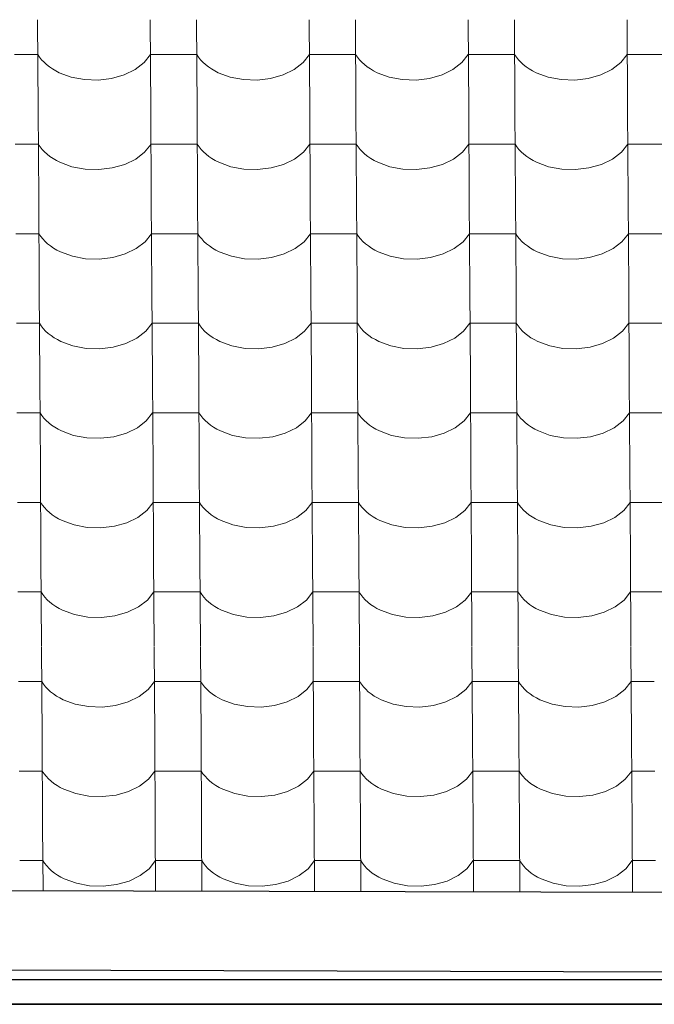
# Model space of a CAD drawing. Header units: millimetres. Extents: x -29001 to 109416, y -1251 to 13451.
# Tile 100 of 163: x -9407 to -8748, y 6987 to 8009. Entities that reach past the tile are written whole.
import ezdxf

# ---------------------------------------------------------------- set-up
doc = ezdxf.new("R2010")
doc.units = ezdxf.units.MM
doc.header["$MEASUREMENT"] = 0
for name, color, linetype in [('POHLED JIŽNÍ_1_Konstrukce - nosné', 7, 'Continuous'), ('POHLED JIŽNÍ_1_Nové_Konstrukce - krov', 7, 'Continuous'), ('POHLED JIŽNÍ_1_Nové_Konstrukce - střechy a skořepiny', 7, 'Continuous'), ('POHLED JIŽNÍ_1_Nové_Konstrukce - římsy', 7, 'Continuous'), ('POHLED JIŽNÍ_1_Nové_Výplně - Povrchové', 7, 'Continuous')]:
    doc.layers.add(name, color=color, linetype=linetype)

# ---------------------------------------------------------------- blocks, each defined once
blk = doc.blocks.new('*X1', base_point=(-31394.7, -25864.9))
at = {"layer": 'POHLED JIŽNÍ_1_Nové_Výplně - Povrchové', "color": 21, "linetype": 'Continuous', "lineweight": 20, "true_color": 0xffaaaa}
for p, q in [((-9388.4, 8009), (-9387.8, 7916.3)), ((-9271.4, 8009), (-9270.8, 7916.3)), ((-9223.4, 8009), (-9222.8, 7916.3)), ((-9106.4, 8009), (-9105.8, 7916.3)), ((-9058.4, 8009), (-9057.8, 7916.3)), ((-8941.4, 8009), (-8940.8, 7916.3)), ((-8893.4, 8009), (-8892.8, 7916.3)), ((-8776.4, 8009), (-8775.8, 7916.3)), ((-9388.2, 7972.8), (-9412.2, 7972.8)), ((-9388.2, 7972.8), (-9386.3, 7970.1)), ((-9386.3, 7970.1), (-9384.2, 7967.4)), ((-9384.2, 7967.4), (-9381.7, 7964.8)), ((-9381.7, 7964.8), (-9379.1, 7962.3)), ((-9277.8, 7964.5), (-9271.2, 7972.8)), ((-9247.2, 7972.8), (-9271.2, 7972.8)), ((-9223.2, 7972.8), (-9247.2, 7972.8)), ((-9223.2, 7972.8), (-9221.3, 7970.1)), ((-9221.3, 7970.1), (-9219.2, 7967.4)), ((-9219.2, 7967.4), (-9216.8, 7964.8)), ((-9216.8, 7964.8), (-9214.1, 7962.3)), ((-9112.8, 7964.5), (-9106.2, 7972.8)), ((-9082.2, 7972.8), (-9106.2, 7972.8)), ((-9058.2, 7972.8), (-9082.2, 7972.8)), ((-9058.2, 7972.8), (-9056.3, 7970.1)), ((-9056.3, 7970.1), (-9054.2, 7967.4)), ((-9054.2, 7967.4), (-9051.8, 7964.8)), ((-9051.8, 7964.8), (-9049.1, 7962.3)), ((-8947.8, 7964.5), (-8941.2, 7972.8)), ((-8917.2, 7972.8), (-8941.2, 7972.8)), ((-8893.2, 7972.8), (-8917.2, 7972.8)), ((-8893.2, 7972.8), (-8891.3, 7970.1)), ((-8891.3, 7970.1), (-8889.2, 7967.4)), ((-8889.2, 7967.4), (-8886.8, 7964.8)), ((-8886.8, 7964.8), (-8884.1, 7962.3)), ((-8782.8, 7964.5), (-8776.2, 7972.8)), ((-8752.2, 7972.8), (-8776.2, 7972.8)), ((-8728.2, 7972.8), (-8752.2, 7972.8)), ((-9379.1, 7962.3), (-9376.1, 7960)), ((-9376.1, 7960), (-9372.9, 7957.8)), ((-9372.9, 7957.8), (-9369.5, 7955.8)), ((-9369.5, 7955.8), (-9365.8, 7953.9)), ((-9298.5, 7951.7), (-9287.1, 7957.3)), ((-9287.1, 7957.3), (-9277.8, 7964.5)), ((-9214.1, 7962.3), (-9211.1, 7960)), ((-9211.1, 7960), (-9207.9, 7957.8)), ((-9207.9, 7957.8), (-9204.5, 7955.8)), ((-9204.5, 7955.8), (-9200.8, 7953.9)), ((-9133.5, 7951.7), (-9122.1, 7957.3)), ((-9122.1, 7957.3), (-9112.8, 7964.5)), ((-9049.1, 7962.3), (-9046.1, 7960)), ((-9046.1, 7960), (-9042.9, 7957.8)), ((-9042.9, 7957.8), (-9039.5, 7955.8)), ((-9039.5, 7955.8), (-9035.8, 7953.9)), ((-8968.5, 7951.7), (-8957.1, 7957.3)), ((-8957.1, 7957.3), (-8947.8, 7964.5)), ((-8884.1, 7962.3), (-8881.1, 7960)), ((-8881.1, 7960), (-8877.9, 7957.8)), ((-8877.9, 7957.8), (-8874.5, 7955.8)), ((-8874.5, 7955.8), (-8870.9, 7953.9)), ((-8803.5, 7951.7), (-8792.1, 7957.3)), ((-8792.1, 7957.3), (-8782.8, 7964.5)), ((-9365.8, 7953.9), (-9353.4, 7949.4)), ((-9353.4, 7949.4), (-9339.7, 7946.8)), ((-9339.7, 7946.8), (-9325.5, 7946.3)), ((-9325.5, 7946.3), (-9311.5, 7948)), ((-9311.5, 7948), (-9298.5, 7951.7)), ((-9200.8, 7953.9), (-9188.4, 7949.4)), ((-9188.4, 7949.4), (-9174.7, 7946.8)), ((-9174.7, 7946.8), (-9160.5, 7946.3)), ((-9160.5, 7946.3), (-9146.6, 7948)), ((-9146.6, 7948), (-9133.5, 7951.7)), ((-9035.8, 7953.9), (-9023.4, 7949.4)), ((-9023.4, 7949.4), (-9009.7, 7946.8)), ((-9009.7, 7946.8), (-8995.5, 7946.3)), ((-8995.5, 7946.3), (-8981.6, 7948)), ((-8981.6, 7948), (-8968.5, 7951.7)), ((-8870.9, 7953.9), (-8858.4, 7949.4)), ((-8858.4, 7949.4), (-8844.7, 7946.8)), ((-8844.7, 7946.8), (-8830.5, 7946.3)), ((-8830.5, 7946.3), (-8816.6, 7948)), ((-8816.6, 7948), (-8803.5, 7951.7)), ((-9387.8, 7916), (-9387.2, 7823.3)), ((-9270.8, 7916), (-9270.3, 7823.3)), ((-9222.8, 7916), (-9222.2, 7823.3)), ((-9105.8, 7916), (-9105.3, 7823.3)), ((-9057.8, 7916), (-9057.2, 7823.3)), ((-8940.8, 7916), (-8940.3, 7823.3)), ((-8892.8, 7916), (-8892.2, 7823.3)), ((-8775.8, 7916), (-8775.3, 7823.3)), ((-9387.6, 7879.8), (-9411.6, 7879.8)), ((-9387.6, 7879.8), (-9385.7, 7877)), ((-9385.7, 7877), (-9383.6, 7874.3)), ((-9383.6, 7874.3), (-9381.2, 7871.8)), ((-9277.2, 7871.4), (-9270.6, 7879.8)), ((-9246.6, 7879.8), (-9270.6, 7879.8)), ((-9222.6, 7879.8), (-9246.6, 7879.8)), ((-9222.6, 7879.8), (-9220.7, 7877)), ((-9220.7, 7877), (-9218.6, 7874.3)), ((-9218.6, 7874.3), (-9216.2, 7871.8)), ((-9112.2, 7871.4), (-9105.6, 7879.8)), ((-9081.6, 7879.8), (-9105.6, 7879.8)), ((-9057.6, 7879.8), (-9081.6, 7879.8)), ((-9057.6, 7879.8), (-9055.7, 7877)), ((-9055.7, 7877), (-9053.6, 7874.3)), ((-9053.6, 7874.3), (-9051.2, 7871.8)), ((-8947.2, 7871.4), (-8940.6, 7879.8)), ((-8916.6, 7879.8), (-8940.6, 7879.8)), ((-8892.6, 7879.8), (-8916.6, 7879.8)), ((-8892.6, 7879.8), (-8890.7, 7877)), ((-8890.7, 7877), (-8888.6, 7874.3)), ((-8888.6, 7874.3), (-8886.2, 7871.8)), ((-8782.2, 7871.4), (-8775.6, 7879.8)), ((-8751.6, 7879.8), (-8775.6, 7879.8)), ((-8727.6, 7879.8), (-8751.6, 7879.8)), ((-9381.2, 7871.8), (-9378.5, 7869.3)), ((-9378.5, 7869.3), (-9375.5, 7867)), ((-9375.5, 7867), (-9372.3, 7864.8)), ((-9372.3, 7864.8), (-9368.9, 7862.8)), ((-9368.9, 7862.8), (-9365.3, 7860.9)), ((-9297.9, 7858.7), (-9286.5, 7864.3)), ((-9286.5, 7864.3), (-9277.2, 7871.4)), ((-9216.2, 7871.8), (-9213.5, 7869.3)), ((-9213.5, 7869.3), (-9210.5, 7867)), ((-9210.5, 7867), (-9207.3, 7864.8)), ((-9207.3, 7864.8), (-9203.9, 7862.8)), ((-9203.9, 7862.8), (-9200.3, 7860.9)), ((-9132.9, 7858.7), (-9121.5, 7864.3)), ((-9121.5, 7864.3), (-9112.2, 7871.4)), ((-9051.2, 7871.8), (-9048.5, 7869.3)), ((-9048.5, 7869.3), (-9045.5, 7867)), ((-9045.5, 7867), (-9042.3, 7864.8)), ((-9042.3, 7864.8), (-9038.9, 7862.8)), ((-9038.9, 7862.8), (-9035.3, 7860.9)), ((-8967.9, 7858.7), (-8956.5, 7864.3)), ((-8956.5, 7864.3), (-8947.2, 7871.4)), ((-8886.2, 7871.8), (-8883.5, 7869.3)), ((-8883.5, 7869.3), (-8880.5, 7867)), ((-8880.5, 7867), (-8877.3, 7864.8)), ((-8877.3, 7864.8), (-8873.9, 7862.8)), ((-8873.9, 7862.8), (-8870.3, 7860.9)), ((-8802.9, 7858.7), (-8791.5, 7864.3)), ((-8791.5, 7864.3), (-8782.2, 7871.4)), ((-9365.3, 7860.9), (-9352.8, 7856.3)), ((-9352.8, 7856.3), (-9339.1, 7853.8)), ((-9339.1, 7853.8), (-9324.9, 7853.3)), ((-9324.9, 7853.3), (-9311, 7855)), ((-9311, 7855), (-9297.9, 7858.7)), ((-9200.3, 7860.9), (-9187.8, 7856.3)), ((-9187.8, 7856.3), (-9174.1, 7853.8)), ((-9174.1, 7853.8), (-9159.9, 7853.3)), ((-9159.9, 7853.3), (-9146, 7855)), ((-9146, 7855), (-9132.9, 7858.7)), ((-9035.3, 7860.9), (-9022.8, 7856.3)), ((-9022.8, 7856.3), (-9009.1, 7853.8)), ((-9009.1, 7853.8), (-8994.9, 7853.3)), ((-8994.9, 7853.3), (-8981, 7855)), ((-8981, 7855), (-8967.9, 7858.7)), ((-8870.3, 7860.9), (-8857.8, 7856.3)), ((-8857.8, 7856.3), (-8844.1, 7853.8)), ((-8844.1, 7853.8), (-8829.9, 7853.3)), ((-8829.9, 7853.3), (-8816, 7855)), ((-8816, 7855), (-8802.9, 7858.7)), ((-9387.2, 7823), (-9386.6, 7730.3)), ((-9270.3, 7823), (-9269.7, 7730.3)), ((-9222.2, 7823), (-9221.6, 7730.3)), ((-9105.3, 7823), (-9104.7, 7730.3)), ((-9057.2, 7823), (-9056.6, 7730.3)), ((-8940.3, 7823), (-8939.7, 7730.3)), ((-8892.2, 7823), (-8891.6, 7730.3)), ((-8775.3, 7823), (-8774.7, 7730.3)), ((-9387, 7786.8), (-9411, 7786.8)), ((-9387, 7786.8), (-9385.1, 7784)), ((-9385.1, 7784), (-9383, 7781.3)), ((-9383, 7781.3), (-9380.6, 7778.7)), ((-9276.6, 7778.4), (-9270, 7786.8)), ((-9246, 7786.8), (-9270, 7786.8)), ((-9222, 7786.8), (-9246, 7786.8)), ((-9222, 7786.8), (-9220.2, 7784)), ((-9220.2, 7784), (-9218, 7781.3)), ((-9218, 7781.3), (-9215.6, 7778.7)), ((-9111.6, 7778.4), (-9105, 7786.8)), ((-9081, 7786.8), (-9105, 7786.8)), ((-9057, 7786.8), (-9081, 7786.8)), ((-9057, 7786.8), (-9055.2, 7784)), ((-9055.2, 7784), (-9053, 7781.3)), ((-9053, 7781.3), (-9050.6, 7778.7)), ((-8946.6, 7778.4), (-8940, 7786.8)), ((-8916, 7786.8), (-8940, 7786.8)), ((-8892, 7786.8), (-8916, 7786.8)), ((-8892, 7786.8), (-8890.2, 7784)), ((-8890.2, 7784), (-8888, 7781.3)), ((-8888, 7781.3), (-8885.6, 7778.7)), ((-8781.7, 7778.4), (-8775, 7786.8)), ((-8751, 7786.8), (-8775, 7786.8)), ((-8727, 7786.8), (-8751, 7786.8)), ((-9380.6, 7778.7), (-9377.9, 7776.3)), ((-9377.9, 7776.3), (-9374.9, 7774)), ((-9374.9, 7774), (-9371.7, 7771.8)), ((-9371.7, 7771.8), (-9368.3, 7769.8)), ((-9297.3, 7765.7), (-9285.9, 7771.3)), ((-9285.9, 7771.3), (-9276.6, 7778.4)), ((-9215.6, 7778.7), (-9212.9, 7776.3)), ((-9212.9, 7776.3), (-9209.9, 7774)), ((-9209.9, 7774), (-9206.7, 7771.8)), ((-9206.7, 7771.8), (-9203.3, 7769.8)), ((-9132.4, 7765.7), (-9120.9, 7771.3)), ((-9120.9, 7771.3), (-9111.6, 7778.4)), ((-9050.6, 7778.7), (-9047.9, 7776.3)), ((-9047.9, 7776.3), (-9044.9, 7774)), ((-9044.9, 7774), (-9041.7, 7771.8)), ((-9041.7, 7771.8), (-9038.3, 7769.8)), ((-8967.4, 7765.7), (-8955.9, 7771.3)), ((-8955.9, 7771.3), (-8946.6, 7778.4)), ((-8885.6, 7778.7), (-8882.9, 7776.3)), ((-8882.9, 7776.3), (-8879.9, 7774)), ((-8879.9, 7774), (-8876.7, 7771.8)), ((-8876.7, 7771.8), (-8873.3, 7769.8)), ((-8802.4, 7765.7), (-8790.9, 7771.3)), ((-8790.9, 7771.3), (-8781.7, 7778.4)), ((-9368.3, 7769.8), (-9364.7, 7767.9)), ((-9364.7, 7767.9), (-9352.2, 7763.3)), ((-9352.2, 7763.3), (-9338.5, 7760.8)), ((-9338.5, 7760.8), (-9324.4, 7760.3)), ((-9324.4, 7760.3), (-9310.4, 7762)), ((-9310.4, 7762), (-9297.3, 7765.7)), ((-9203.3, 7769.8), (-9199.7, 7767.9)), ((-9199.7, 7767.9), (-9187.2, 7763.3)), ((-9187.2, 7763.3), (-9173.5, 7760.8)), ((-9173.5, 7760.8), (-9159.4, 7760.3)), ((-9159.4, 7760.3), (-9145.4, 7762)), ((-9145.4, 7762), (-9132.4, 7765.7)), ((-9038.3, 7769.8), (-9034.7, 7767.9)), ((-9034.7, 7767.9), (-9022.2, 7763.3)), ((-9022.2, 7763.3), (-9008.5, 7760.8)), ((-9008.5, 7760.8), (-8994.4, 7760.3)), ((-8994.4, 7760.3), (-8980.4, 7762)), ((-8980.4, 7762), (-8967.4, 7765.7)), ((-8873.3, 7769.8), (-8869.7, 7767.9)), ((-8869.7, 7767.9), (-8857.2, 7763.3)), ((-8857.2, 7763.3), (-8843.5, 7760.8)), ((-8843.5, 7760.8), (-8829.4, 7760.3)), ((-8829.4, 7760.3), (-8815.4, 7762)), ((-8815.4, 7762), (-8802.4, 7765.7)), ((-9386.6, 7730), (-9386.1, 7637.3)), ((-9269.7, 7730), (-9269.1, 7637.3)), ((-9221.6, 7730), (-9221.1, 7637.3)), ((-9104.7, 7730), (-9104.1, 7637.3)), ((-9056.6, 7730), (-9056.1, 7637.3)), ((-8939.7, 7730), (-8939.1, 7637.3)), ((-8891.6, 7730), (-8891.1, 7637.3)), ((-8774.7, 7730), (-8774.1, 7637.3)), ((-9386.4, 7693.8), (-9410.4, 7693.8)), ((-9386.4, 7693.8), (-9384.6, 7691)), ((-9384.6, 7691), (-9382.4, 7688.3)), ((-9276.1, 7685.4), (-9269.4, 7693.8)), ((-9245.4, 7693.8), (-9269.4, 7693.8)), ((-9221.4, 7693.8), (-9245.4, 7693.8)), ((-9221.4, 7693.8), (-9219.6, 7691)), ((-9219.6, 7691), (-9217.4, 7688.3)), ((-9111.1, 7685.4), (-9104.4, 7693.8)), ((-9080.4, 7693.8), (-9104.4, 7693.8)), ((-9056.4, 7693.8), (-9080.4, 7693.8)), ((-9056.4, 7693.8), (-9054.6, 7691)), ((-9054.6, 7691), (-9052.4, 7688.3)), ((-8946.1, 7685.4), (-8939.5, 7693.8)), ((-8915.4, 7693.8), (-8939.5, 7693.8)), ((-8891.4, 7693.8), (-8915.4, 7693.8)), ((-8891.4, 7693.8), (-8889.6, 7691)), ((-8889.6, 7691), (-8887.4, 7688.3)), ((-8781.1, 7685.4), (-8774.5, 7693.8)), ((-8750.4, 7693.8), (-8774.5, 7693.8)), ((-8726.4, 7693.8), (-8750.4, 7693.8)), ((-9382.4, 7688.3), (-9380, 7685.7)), ((-9380, 7685.7), (-9377.3, 7683.3)), ((-9377.3, 7683.3), (-9374.4, 7680.9)), ((-9374.4, 7680.9), (-9371.2, 7678.8)), ((-9371.2, 7678.8), (-9367.7, 7676.8)), ((-9285.3, 7678.3), (-9276.1, 7685.4)), ((-9217.4, 7688.3), (-9215, 7685.7)), ((-9215, 7685.7), (-9212.3, 7683.3)), ((-9212.3, 7683.3), (-9209.4, 7680.9)), ((-9209.4, 7680.9), (-9206.2, 7678.8)), ((-9206.2, 7678.8), (-9202.7, 7676.8)), ((-9120.3, 7678.3), (-9111.1, 7685.4)), ((-9052.4, 7688.3), (-9050, 7685.7)), ((-9050, 7685.7), (-9047.3, 7683.3)), ((-9047.3, 7683.3), (-9044.4, 7680.9)), ((-9044.4, 7680.9), (-9041.2, 7678.8)), ((-9041.2, 7678.8), (-9037.7, 7676.8)), ((-8955.3, 7678.3), (-8946.1, 7685.4)), ((-8887.4, 7688.3), (-8885, 7685.7)), ((-8885, 7685.7), (-8882.3, 7683.3)), ((-8882.3, 7683.3), (-8879.4, 7680.9)), ((-8879.4, 7680.9), (-8876.2, 7678.8)), ((-8876.2, 7678.8), (-8872.7, 7676.8)), ((-8790.3, 7678.3), (-8781.1, 7685.4)), ((-9367.7, 7676.8), (-9364.1, 7674.9)), ((-9364.1, 7674.9), (-9351.6, 7670.3)), ((-9351.6, 7670.3), (-9338, 7667.7)), ((-9323.8, 7667.3), (-9309.8, 7668.9)), ((-9309.8, 7668.9), (-9296.8, 7672.7)), ((-9296.8, 7672.7), (-9285.3, 7678.3)), ((-9202.7, 7676.8), (-9199.1, 7674.9)), ((-9199.1, 7674.9), (-9186.6, 7670.3)), ((-9186.6, 7670.3), (-9173, 7667.7)), ((-9158.8, 7667.3), (-9144.8, 7668.9)), ((-9144.8, 7668.9), (-9131.8, 7672.7)), ((-9131.8, 7672.7), (-9120.3, 7678.3)), ((-9037.7, 7676.8), (-9034.1, 7674.9)), ((-9034.1, 7674.9), (-9021.6, 7670.3)), ((-9021.6, 7670.3), (-9008, 7667.7)), ((-8993.8, 7667.3), (-8979.8, 7668.9)), ((-8979.8, 7668.9), (-8966.8, 7672.7)), ((-8966.8, 7672.7), (-8955.3, 7678.3)), ((-8872.7, 7676.8), (-8869.1, 7674.9)), ((-8869.1, 7674.9), (-8856.6, 7670.3)), ((-8856.6, 7670.3), (-8843, 7667.7)), ((-8828.8, 7667.3), (-8814.8, 7668.9)), ((-8814.8, 7668.9), (-8801.8, 7672.7)), ((-8801.8, 7672.7), (-8790.3, 7678.3)), ((-9338, 7667.7), (-9323.8, 7667.3)), ((-9173, 7667.7), (-9158.8, 7667.3)), ((-9008, 7667.7), (-8993.8, 7667.3)), ((-8843, 7667.7), (-8828.8, 7667.3)), ((-9386.1, 7637), (-9385.5, 7544.3)), ((-9269.1, 7637), (-9268.5, 7544.3)), ((-9221.1, 7637), (-9220.5, 7544.3)), ((-9104.1, 7637), (-9103.5, 7544.3)), ((-9056.1, 7637), (-9055.5, 7544.3)), ((-8939.1, 7637), (-8938.5, 7544.3)), ((-8891.1, 7637), (-8890.5, 7544.3)), ((-8774.1, 7637), (-8773.5, 7544.3)), ((-9385.8, 7600.8), (-9409.8, 7600.8)), ((-9385.8, 7600.8), (-9384, 7598)), ((-9384, 7598), (-9381.8, 7595.3)), ((-9275.5, 7592.4), (-9268.9, 7600.8)), ((-9244.8, 7600.8), (-9268.9, 7600.8)), ((-9220.8, 7600.8), (-9244.8, 7600.8)), ((-9220.8, 7600.8), (-9219, 7598)), ((-9219, 7598), (-9216.9, 7595.3)), ((-9110.5, 7592.4), (-9103.9, 7600.8)), ((-9079.8, 7600.8), (-9103.9, 7600.8)), ((-9055.8, 7600.8), (-9079.8, 7600.8)), ((-9055.8, 7600.8), (-9054, 7598)), ((-9054, 7598), (-9051.9, 7595.3)), ((-8945.5, 7592.4), (-8938.9, 7600.8)), ((-8914.9, 7600.8), (-8938.9, 7600.8)), ((-8890.8, 7600.8), (-8914.9, 7600.8)), ((-8890.8, 7600.8), (-8889, 7598)), ((-8889, 7598), (-8886.9, 7595.3)), ((-8780.5, 7592.4), (-8773.9, 7600.8)), ((-8749.9, 7600.8), (-8773.9, 7600.8)), ((-8725.8, 7600.8), (-8749.9, 7600.8)), ((-9381.8, 7595.3), (-9379.4, 7592.7)), ((-9379.4, 7592.7), (-9376.7, 7590.3)), ((-9376.7, 7590.3), (-9373.8, 7587.9)), ((-9373.8, 7587.9), (-9370.6, 7585.8)), ((-9284.7, 7585.2), (-9275.5, 7592.4)), ((-9216.9, 7595.3), (-9214.4, 7592.7)), ((-9214.4, 7592.7), (-9211.7, 7590.3)), ((-9211.7, 7590.3), (-9208.8, 7587.9)), ((-9208.8, 7587.9), (-9205.6, 7585.8)), ((-9119.7, 7585.2), (-9110.5, 7592.4)), ((-9051.9, 7595.3), (-9049.4, 7592.7)), ((-9049.4, 7592.7), (-9046.7, 7590.3)), ((-9046.7, 7590.3), (-9043.8, 7587.9)), ((-9043.8, 7587.9), (-9040.6, 7585.8)), ((-8954.7, 7585.2), (-8945.5, 7592.4)), ((-8886.9, 7595.3), (-8884.4, 7592.7)), ((-8884.4, 7592.7), (-8881.7, 7590.3)), ((-8881.7, 7590.3), (-8878.8, 7587.9)), ((-8878.8, 7587.9), (-8875.6, 7585.8)), ((-8789.8, 7585.2), (-8780.5, 7592.4)), ((-9370.6, 7585.8), (-9367.1, 7583.7)), ((-9367.1, 7583.7), (-9363.5, 7581.9)), ((-9363.5, 7581.9), (-9351, 7577.3)), ((-9351, 7577.3), (-9337.4, 7574.7)), ((-9309.2, 7575.9), (-9296.2, 7579.7)), ((-9296.2, 7579.7), (-9284.7, 7585.2)), ((-9205.6, 7585.8), (-9202.2, 7583.7)), ((-9202.2, 7583.7), (-9198.5, 7581.9)), ((-9198.5, 7581.9), (-9186, 7577.3)), ((-9186, 7577.3), (-9172.4, 7574.7)), ((-9144.2, 7575.9), (-9131.2, 7579.7)), ((-9131.2, 7579.7), (-9119.7, 7585.2)), ((-9040.6, 7585.8), (-9037.2, 7583.7)), ((-9037.2, 7583.7), (-9033.5, 7581.9)), ((-9033.5, 7581.9), (-9021, 7577.3)), ((-9021, 7577.3), (-9007.4, 7574.7)), ((-8979.2, 7575.9), (-8966.2, 7579.7)), ((-8966.2, 7579.7), (-8954.7, 7585.2)), ((-8875.6, 7585.8), (-8872.2, 7583.7)), ((-8872.2, 7583.7), (-8868.5, 7581.9)), ((-8868.5, 7581.9), (-8856.1, 7577.3)), ((-8856.1, 7577.3), (-8842.4, 7574.7)), ((-8814.2, 7575.9), (-8801.2, 7579.7)), ((-8801.2, 7579.7), (-8789.8, 7585.2)), ((-9337.4, 7574.7), (-9323.2, 7574.3)), ((-9323.2, 7574.3), (-9309.2, 7575.9)), ((-9172.4, 7574.7), (-9158.2, 7574.3)), ((-9158.2, 7574.3), (-9144.2, 7575.9)), ((-9007.4, 7574.7), (-8993.2, 7574.3)), ((-8993.2, 7574.3), (-8979.2, 7575.9)), ((-8842.4, 7574.7), (-8828.2, 7574.3)), ((-8828.2, 7574.3), (-8814.2, 7575.9)), ((-9385.5, 7544), (-9384.9, 7451.3)), ((-9268.5, 7544), (-9267.9, 7451.3)), ((-9220.5, 7544), (-9219.9, 7451.3)), ((-9103.5, 7544), (-9102.9, 7451.3)), ((-9055.5, 7544), (-9054.9, 7451.3)), ((-8938.5, 7544), (-8937.9, 7451.3)), ((-8890.5, 7544), (-8889.9, 7451.3)), ((-8773.5, 7544), (-8772.9, 7451.3)), ((-9385.2, 7507.8), (-9409.3, 7507.8)), ((-9385.2, 7507.8), (-9383.4, 7505)), ((-9383.4, 7505), (-9381.3, 7502.3)), ((-9274.9, 7499.4), (-9268.3, 7507.8)), ((-9244.3, 7507.8), (-9268.3, 7507.8)), ((-9220.2, 7507.8), (-9244.3, 7507.8)), ((-9220.2, 7507.8), (-9218.4, 7505)), ((-9218.4, 7505), (-9216.3, 7502.3)), ((-9109.9, 7499.4), (-9103.3, 7507.8)), ((-9079.3, 7507.8), (-9103.3, 7507.8)), ((-9055.3, 7507.8), (-9079.3, 7507.8)), ((-9055.3, 7507.8), (-9053.4, 7505)), ((-9053.4, 7505), (-9051.3, 7502.3)), ((-8944.9, 7499.4), (-8938.3, 7507.8)), ((-8914.3, 7507.8), (-8938.3, 7507.8)), ((-8890.3, 7507.8), (-8914.3, 7507.8)), ((-8890.3, 7507.8), (-8888.4, 7505)), ((-8888.4, 7505), (-8886.3, 7502.3)), ((-8779.9, 7499.4), (-8773.3, 7507.8)), ((-8749.3, 7507.8), (-8773.3, 7507.8)), ((-8725.3, 7507.8), (-8749.3, 7507.8)), ((-9381.3, 7502.3), (-9378.8, 7499.7)), ((-9378.8, 7499.7), (-9376.1, 7497.3)), ((-9376.1, 7497.3), (-9373.2, 7494.9)), ((-9373.2, 7494.9), (-9370, 7492.8)), ((-9284.2, 7492.2), (-9274.9, 7499.4)), ((-9216.3, 7502.3), (-9213.8, 7499.7)), ((-9213.8, 7499.7), (-9211.1, 7497.3)), ((-9211.1, 7497.3), (-9208.2, 7494.9)), ((-9208.2, 7494.9), (-9205, 7492.8)), ((-9119.2, 7492.2), (-9109.9, 7499.4)), ((-9051.3, 7502.3), (-9048.8, 7499.7)), ((-9048.8, 7499.7), (-9046.2, 7497.3)), ((-9046.2, 7497.3), (-9043.2, 7494.9)), ((-9043.2, 7494.9), (-9040, 7492.8)), ((-8954.2, 7492.2), (-8944.9, 7499.4)), ((-8886.3, 7502.3), (-8883.9, 7499.7)), ((-8883.9, 7499.7), (-8881.2, 7497.3)), ((-8881.2, 7497.3), (-8878.2, 7494.9)), ((-8878.2, 7494.9), (-8875, 7492.8)), ((-8789.2, 7492.2), (-8779.9, 7499.4)), ((-9370, 7492.8), (-9366.6, 7490.7)), ((-9366.6, 7490.7), (-9362.9, 7488.9)), ((-9362.9, 7488.9), (-9350.5, 7484.3)), ((-9350.5, 7484.3), (-9336.8, 7481.7)), ((-9308.6, 7482.9), (-9295.6, 7486.6)), ((-9295.6, 7486.6), (-9284.2, 7492.2)), ((-9205, 7492.8), (-9201.6, 7490.7)), ((-9201.6, 7490.7), (-9197.9, 7488.9)), ((-9197.9, 7488.9), (-9185.5, 7484.3)), ((-9185.5, 7484.3), (-9171.8, 7481.7)), ((-9143.6, 7482.9), (-9130.6, 7486.6)), ((-9130.6, 7486.6), (-9119.2, 7492.2)), ((-9040, 7492.8), (-9036.6, 7490.7)), ((-9036.6, 7490.7), (-9032.9, 7488.9)), ((-9032.9, 7488.9), (-9020.5, 7484.3)), ((-9020.5, 7484.3), (-9006.8, 7481.7)), ((-8978.6, 7482.9), (-8965.6, 7486.6)), ((-8965.6, 7486.6), (-8954.2, 7492.2)), ((-8875, 7492.8), (-8871.6, 7490.7)), ((-8871.6, 7490.7), (-8867.9, 7488.9)), ((-8867.9, 7488.9), (-8855.5, 7484.3)), ((-8855.5, 7484.3), (-8841.8, 7481.7)), ((-8813.6, 7482.9), (-8800.6, 7486.6)), ((-8800.6, 7486.6), (-8789.2, 7492.2)), ((-9336.8, 7481.7), (-9322.6, 7481.3)), ((-9322.6, 7481.3), (-9308.6, 7482.9)), ((-9171.8, 7481.7), (-9157.6, 7481.3)), ((-9157.6, 7481.3), (-9143.6, 7482.9)), ((-9006.8, 7481.7), (-8992.6, 7481.3)), ((-8992.6, 7481.3), (-8978.6, 7482.9)), ((-8841.8, 7481.7), (-8827.6, 7481.3)), ((-8827.6, 7481.3), (-8813.6, 7482.9)), ((-9384.9, 7450.9), (-9384.3, 7358.3)), ((-9267.9, 7450.9), (-9267.3, 7358.3)), ((-9219.9, 7450.9), (-9219.3, 7358.3)), ((-9102.9, 7450.9), (-9102.4, 7358.3)), ((-9054.9, 7450.9), (-9054.3, 7358.3)), ((-8937.9, 7450.9), (-8937.4, 7358.3)), ((-8889.9, 7450.9), (-8889.3, 7358.3)), ((-8772.9, 7450.9), (-8772.4, 7358.3)), ((-9384.7, 7414.8), (-9408.7, 7414.8)), ((-9384.7, 7414.8), (-9382.8, 7412)), ((-9274.3, 7406.4), (-9267.7, 7414.8)), ((-9243.7, 7414.8), (-9267.7, 7414.8)), ((-9219.7, 7414.8), (-9243.7, 7414.8)), ((-9219.7, 7414.8), (-9217.8, 7412)), ((-9109.3, 7406.4), (-9102.7, 7414.8)), ((-9078.7, 7414.8), (-9102.7, 7414.8)), ((-9054.7, 7414.8), (-9078.7, 7414.8)), ((-9054.7, 7414.8), (-9052.8, 7412)), ((-8944.3, 7406.4), (-8937.7, 7414.8)), ((-8913.7, 7414.8), (-8937.7, 7414.8)), ((-8889.7, 7414.8), (-8913.7, 7414.8)), ((-8889.7, 7414.8), (-8887.8, 7412)), ((-8779.3, 7406.4), (-8772.7, 7414.8)), ((-8748.7, 7414.8), (-8772.7, 7414.8)), ((-8724.7, 7414.8), (-8748.7, 7414.8)), ((-9382.8, 7412), (-9380.7, 7409.3)), ((-9380.7, 7409.3), (-9378.3, 7406.7)), ((-9378.3, 7406.7), (-9375.6, 7404.2)), ((-9375.6, 7404.2), (-9372.6, 7401.9)), ((-9283.6, 7399.2), (-9274.3, 7406.4)), ((-9217.8, 7412), (-9215.7, 7409.3)), ((-9215.7, 7409.3), (-9213.3, 7406.7)), ((-9213.3, 7406.7), (-9210.6, 7404.2)), ((-9210.6, 7404.2), (-9207.6, 7401.9)), ((-9118.6, 7399.2), (-9109.3, 7406.4)), ((-9052.8, 7412), (-9050.7, 7409.3)), ((-9050.7, 7409.3), (-9048.3, 7406.7)), ((-9048.3, 7406.7), (-9045.6, 7404.2)), ((-9045.6, 7404.2), (-9042.6, 7401.9)), ((-8953.6, 7399.2), (-8944.3, 7406.4)), ((-8887.8, 7412), (-8885.7, 7409.3)), ((-8885.7, 7409.3), (-8883.3, 7406.7)), ((-8883.3, 7406.7), (-8880.6, 7404.2)), ((-8880.6, 7404.2), (-8877.6, 7401.9)), ((-8788.6, 7399.2), (-8779.3, 7406.4)), ((-9372.6, 7401.9), (-9369.4, 7399.7)), ((-9369.4, 7399.7), (-9366, 7397.7)), ((-9366, 7397.7), (-9362.4, 7395.9)), ((-9362.4, 7395.9), (-9349.9, 7391.3)), ((-9308.1, 7389.9), (-9295, 7393.6)), ((-9295, 7393.6), (-9283.6, 7399.2)), ((-9207.6, 7401.9), (-9204.4, 7399.7)), ((-9204.4, 7399.7), (-9201, 7397.7)), ((-9201, 7397.7), (-9197.4, 7395.9)), ((-9197.4, 7395.9), (-9184.9, 7391.3)), ((-9143.1, 7389.9), (-9130, 7393.6)), ((-9130, 7393.6), (-9118.6, 7399.2)), ((-9042.6, 7401.9), (-9039.4, 7399.7)), ((-9039.4, 7399.7), (-9036, 7397.7)), ((-9036, 7397.7), (-9032.4, 7395.9)), ((-9032.4, 7395.9), (-9019.9, 7391.3)), ((-8978.1, 7389.9), (-8965, 7393.6)), ((-8965, 7393.6), (-8953.6, 7399.2)), ((-8877.6, 7401.9), (-8874.4, 7399.7)), ((-8874.4, 7399.7), (-8871, 7397.7)), ((-8871, 7397.7), (-8867.4, 7395.9)), ((-8867.4, 7395.9), (-8854.9, 7391.3)), ((-8813.1, 7389.9), (-8800, 7393.6)), ((-8800, 7393.6), (-8788.6, 7399.2)), ((-9349.9, 7391.3), (-9336.2, 7388.7)), ((-9336.2, 7388.7), (-9322, 7388.2)), ((-9322, 7388.2), (-9308.1, 7389.9)), ((-9184.9, 7391.3), (-9171.2, 7388.7)), ((-9171.2, 7388.7), (-9157, 7388.2)), ((-9157, 7388.2), (-9143.1, 7389.9)), ((-9019.9, 7391.3), (-9006.2, 7388.7)), ((-9006.2, 7388.7), (-8992, 7388.2)), ((-8992, 7388.2), (-8978.1, 7389.9)), ((-8854.9, 7391.3), (-8841.2, 7388.7)), ((-8841.2, 7388.7), (-8827, 7388.2)), ((-8827, 7388.2), (-8813.1, 7389.9)), ((-9384.3, 7357.9), (-9383.7, 7265.3)), ((-9267.3, 7357.9), (-9266.8, 7265.3)), ((-9219.3, 7357.9), (-9218.7, 7265.3)), ((-9102.3, 7357.9), (-9101.8, 7265.3)), ((-9054.3, 7357.9), (-9053.7, 7265.3)), ((-8937.4, 7357.9), (-8936.8, 7265.3)), ((-8889.3, 7357.9), (-8888.7, 7265.3)), ((-8772.4, 7357.9), (-8771.8, 7265.3)), ((-9384.1, 7321.8), (-9408.1, 7321.8)), ((-9384.1, 7321.8), (-9382.2, 7319)), ((-9273.7, 7313.4), (-9267.1, 7321.8)), ((-9243.1, 7321.8), (-9267.1, 7321.8)), ((-9219.1, 7321.8), (-9243.1, 7321.8)), ((-9219.1, 7321.8), (-9217.2, 7319)), ((-9108.7, 7313.4), (-9102.1, 7321.8)), ((-9078.1, 7321.8), (-9102.1, 7321.8)), ((-9054.1, 7321.8), (-9078.1, 7321.8)), ((-9054.1, 7321.8), (-9052.2, 7319)), ((-8943.7, 7313.4), (-8937.1, 7321.8)), ((-8913.1, 7321.8), (-8937.1, 7321.8)), ((-8889.1, 7321.8), (-8913.1, 7321.8)), ((-8889.1, 7321.8), (-8887.2, 7319)), ((-8778.7, 7313.4), (-8772.1, 7321.8)), ((-8748.1, 7321.8), (-8772.1, 7321.8)), ((-9382.2, 7319), (-9380.1, 7316.3)), ((-9380.1, 7316.3), (-9377.7, 7313.7)), ((-9377.7, 7313.7), (-9375, 7311.2)), ((-9375, 7311.2), (-9372, 7308.9)), ((-9283, 7306.2), (-9273.7, 7313.4)), ((-9217.2, 7319), (-9215.1, 7316.3)), ((-9215.1, 7316.3), (-9212.7, 7313.7)), ((-9212.7, 7313.7), (-9210, 7311.2)), ((-9210, 7311.2), (-9207, 7308.9)), ((-9118, 7306.2), (-9108.7, 7313.4)), ((-9052.2, 7319), (-9050.1, 7316.3)), ((-9050.1, 7316.3), (-9047.7, 7313.7)), ((-9047.7, 7313.7), (-9045, 7311.2)), ((-9045, 7311.2), (-9042, 7308.9)), ((-8953, 7306.2), (-8943.7, 7313.4)), ((-8887.2, 7319), (-8885.1, 7316.3)), ((-8885.1, 7316.3), (-8882.7, 7313.7)), ((-8882.7, 7313.7), (-8880, 7311.2)), ((-8880, 7311.2), (-8877, 7308.9)), ((-8788, 7306.2), (-8778.7, 7313.4)), ((-9372, 7308.9), (-9368.8, 7306.7)), ((-9368.8, 7306.7), (-9365.4, 7304.7)), ((-9365.4, 7304.7), (-9361.8, 7302.9)), ((-9361.8, 7302.9), (-9349.3, 7298.3)), ((-9307.5, 7296.9), (-9294.4, 7300.6)), ((-9294.4, 7300.6), (-9283, 7306.2)), ((-9207, 7308.9), (-9203.8, 7306.7)), ((-9203.8, 7306.7), (-9200.4, 7304.7)), ((-9200.4, 7304.7), (-9196.8, 7302.9)), ((-9196.8, 7302.9), (-9184.3, 7298.3)), ((-9142.5, 7296.9), (-9129.4, 7300.6)), ((-9129.4, 7300.6), (-9118, 7306.2)), ((-9042, 7308.9), (-9038.8, 7306.7)), ((-9038.8, 7306.7), (-9035.4, 7304.7)), ((-9035.4, 7304.7), (-9031.8, 7302.9)), ((-9031.8, 7302.9), (-9019.3, 7298.3)), ((-8977.5, 7296.9), (-8964.4, 7300.6)), ((-8964.4, 7300.6), (-8953, 7306.2)), ((-8877, 7308.9), (-8873.8, 7306.7)), ((-8873.8, 7306.7), (-8870.4, 7304.7)), ((-8870.4, 7304.7), (-8866.8, 7302.9)), ((-8866.8, 7302.9), (-8854.3, 7298.3)), ((-8812.5, 7296.9), (-8799.4, 7300.6)), ((-8799.4, 7300.6), (-8788, 7306.2)), ((-9349.3, 7298.3), (-9335.6, 7295.7)), ((-9335.6, 7295.7), (-9321.4, 7295.2)), ((-9321.4, 7295.2), (-9307.5, 7296.9)), ((-9184.3, 7298.3), (-9170.6, 7295.7)), ((-9170.6, 7295.7), (-9156.4, 7295.2)), ((-9156.4, 7295.2), (-9142.5, 7296.9)), ((-9019.3, 7298.3), (-9005.6, 7295.7)), ((-9005.6, 7295.7), (-8991.4, 7295.2)), ((-8991.4, 7295.2), (-8977.5, 7296.9)), ((-8854.3, 7298.3), (-8840.6, 7295.7)), ((-8840.6, 7295.7), (-8826.5, 7295.2)), ((-8826.5, 7295.2), (-8812.5, 7296.9)), ((-9383.7, 7264.9), (-9383.1, 7172.3)), ((-9266.8, 7264.9), (-9266.2, 7172.3)), ((-9218.7, 7264.9), (-9218.2, 7172.3)), ((-9101.8, 7264.9), (-9101.2, 7172.3)), ((-9053.7, 7264.9), (-9053.2, 7172.3)), ((-8936.8, 7264.9), (-8936.2, 7172.3)), ((-8888.7, 7264.9), (-8888.2, 7172.3)), ((-8771.8, 7264.9), (-8771.2, 7172.3)), ((-9383.5, 7228.8), (-9407.5, 7228.8)), ((-9383.5, 7228.8), (-9381.7, 7226)), ((-9273.2, 7220.4), (-9266.5, 7228.8)), ((-9242.5, 7228.8), (-9266.5, 7228.8)), ((-9218.5, 7228.8), (-9242.5, 7228.8)), ((-9218.5, 7228.8), (-9216.7, 7226)), ((-9108.2, 7220.4), (-9101.5, 7228.8)), ((-9077.5, 7228.8), (-9101.5, 7228.8)), ((-9053.5, 7228.8), (-9077.5, 7228.8)), ((-9053.5, 7228.8), (-9051.7, 7226)), ((-8943.2, 7220.4), (-8936.5, 7228.8)), ((-8912.5, 7228.8), (-8936.5, 7228.8)), ((-8888.5, 7228.8), (-8912.5, 7228.8)), ((-8888.5, 7228.8), (-8886.7, 7226)), ((-8778.2, 7220.4), (-8771.5, 7228.8)), ((-8747.5, 7228.8), (-8771.5, 7228.8)), ((-9381.7, 7226), (-9379.5, 7223.3)), ((-9379.5, 7223.3), (-9377.1, 7220.7)), ((-9377.1, 7220.7), (-9374.4, 7218.2)), ((-9282.4, 7213.2), (-9273.2, 7220.4)), ((-9216.7, 7226), (-9214.5, 7223.3)), ((-9214.5, 7223.3), (-9212.1, 7220.7)), ((-9212.1, 7220.7), (-9209.4, 7218.2)), ((-9117.4, 7213.2), (-9108.2, 7220.4)), ((-9051.7, 7226), (-9049.5, 7223.3)), ((-9049.5, 7223.3), (-9047.1, 7220.7)), ((-9047.1, 7220.7), (-9044.4, 7218.2)), ((-8952.4, 7213.2), (-8943.2, 7220.4)), ((-8886.7, 7226), (-8884.5, 7223.3)), ((-8884.5, 7223.3), (-8882.1, 7220.7)), ((-8882.1, 7220.7), (-8879.4, 7218.2)), ((-8787.4, 7213.2), (-8778.2, 7220.4)), ((-9374.4, 7218.2), (-9371.4, 7215.9)), ((-9371.4, 7215.9), (-9368.2, 7213.7)), ((-9368.2, 7213.7), (-9364.8, 7211.7)), ((-9364.8, 7211.7), (-9361.2, 7209.9)), ((-9361.2, 7209.9), (-9348.7, 7205.3)), ((-9293.9, 7207.6), (-9282.4, 7213.2)), ((-9209.4, 7218.2), (-9206.4, 7215.9)), ((-9206.4, 7215.9), (-9203.3, 7213.7)), ((-9203.3, 7213.7), (-9199.8, 7211.7)), ((-9199.8, 7211.7), (-9196.2, 7209.9)), ((-9196.2, 7209.9), (-9183.7, 7205.3)), ((-9128.9, 7207.6), (-9117.4, 7213.2)), ((-9044.4, 7218.2), (-9041.5, 7215.9)), ((-9041.5, 7215.9), (-9038.3, 7213.7)), ((-9038.3, 7213.7), (-9034.8, 7211.7)), ((-9034.8, 7211.7), (-9031.2, 7209.9)), ((-9031.2, 7209.9), (-9018.7, 7205.3)), ((-8963.9, 7207.6), (-8952.4, 7213.2)), ((-8879.4, 7218.2), (-8876.5, 7215.9)), ((-8876.5, 7215.9), (-8873.3, 7213.7)), ((-8873.3, 7213.7), (-8869.8, 7211.7)), ((-8869.8, 7211.7), (-8866.2, 7209.9)), ((-8866.2, 7209.9), (-8853.7, 7205.3)), ((-8798.9, 7207.6), (-8787.4, 7213.2)), ((-9348.7, 7205.3), (-9335, 7202.7)), ((-9335, 7202.7), (-9320.9, 7202.2)), ((-9320.9, 7202.2), (-9306.9, 7203.9)), ((-9306.9, 7203.9), (-9293.9, 7207.6)), ((-9183.7, 7205.3), (-9170, 7202.7)), ((-9170, 7202.7), (-9155.9, 7202.2)), ((-9155.9, 7202.2), (-9141.9, 7203.9)), ((-9141.9, 7203.9), (-9128.9, 7207.6)), ((-9018.7, 7205.3), (-9005, 7202.7)), ((-9005, 7202.7), (-8990.9, 7202.2)), ((-8990.9, 7202.2), (-8976.9, 7203.9)), ((-8976.9, 7203.9), (-8963.9, 7207.6)), ((-8853.7, 7205.3), (-8840.1, 7202.7)), ((-8840.1, 7202.7), (-8825.9, 7202.2)), ((-8825.9, 7202.2), (-8811.9, 7203.9)), ((-8811.9, 7203.9), (-8798.9, 7207.6)), ((-9383.1, 7171.9), (-9382.7, 7104.7)), ((-9266.2, 7171.9), (-9265.8, 7104.3)), ((-9218.1, 7171.9), (-9217.7, 7104.2)), ((-9101.2, 7171.9), (-9100.8, 7103.9)), ((-9053.2, 7171.9), (-9052.7, 7103.8)), ((-8936.2, 7171.9), (-8935.8, 7103.5)), ((-8888.2, 7171.9), (-8887.7, 7103.3)), ((-8771.2, 7171.9), (-8770.8, 7103)), ((-9382.9, 7135.8), (-9406.9, 7135.8)), ((-9382.9, 7135.8), (-9381.1, 7133)), ((-9381.1, 7133), (-9378.9, 7130.3)), ((-9378.9, 7130.3), (-9376.5, 7127.7)), ((-9376.5, 7127.7), (-9373.8, 7125.2)), ((-9281.8, 7120.2), (-9272.6, 7127.4)), ((-9272.6, 7127.4), (-9266, 7135.8)), ((-9241.9, 7135.8), (-9266, 7135.8)), ((-9217.9, 7135.8), (-9241.9, 7135.8)), ((-9217.9, 7135.8), (-9216.1, 7133)), ((-9216.1, 7133), (-9213.9, 7130.3)), ((-9213.9, 7130.3), (-9211.5, 7127.7)), ((-9211.5, 7127.7), (-9208.8, 7125.2)), ((-9116.8, 7120.2), (-9107.6, 7127.4)), ((-9107.6, 7127.4), (-9101, 7135.8)), ((-9076.9, 7135.8), (-9101, 7135.8)), ((-9052.9, 7135.8), (-9076.9, 7135.8)), ((-9052.9, 7135.8), (-9051.1, 7133)), ((-9051.1, 7133), (-9048.9, 7130.3)), ((-9048.9, 7130.3), (-9046.5, 7127.7)), ((-9046.5, 7127.7), (-9043.8, 7125.2)), ((-8951.8, 7120.2), (-8942.6, 7127.4)), ((-8942.6, 7127.4), (-8936, 7135.8)), ((-8911.9, 7135.8), (-8936, 7135.8)), ((-8887.9, 7135.8), (-8911.9, 7135.8)), ((-8887.9, 7135.8), (-8886.1, 7133)), ((-8886.1, 7133), (-8883.9, 7130.3)), ((-8883.9, 7130.3), (-8881.5, 7127.7)), ((-8881.5, 7127.7), (-8878.8, 7125.2)), ((-8786.8, 7120.2), (-8777.6, 7127.4)), ((-8777.6, 7127.4), (-8771, 7135.8)), ((-8746.9, 7135.8), (-8771, 7135.8)), ((-9373.8, 7125.2), (-9370.9, 7122.9)), ((-9370.9, 7122.9), (-9367.7, 7120.7)), ((-9367.7, 7120.7), (-9364.2, 7118.7)), ((-9364.2, 7118.7), (-9360.6, 7116.8)), ((-9360.6, 7116.8), (-9348.1, 7112.3)), ((-9293.3, 7114.6), (-9281.8, 7120.2)), ((-9208.8, 7125.2), (-9205.9, 7122.9)), ((-9205.9, 7122.9), (-9202.7, 7120.7)), ((-9202.7, 7120.7), (-9199.2, 7118.7)), ((-9199.2, 7118.7), (-9195.6, 7116.8)), ((-9195.6, 7116.8), (-9183.1, 7112.3)), ((-9128.3, 7114.6), (-9116.8, 7120.2)), ((-9043.8, 7125.2), (-9040.9, 7122.9)), ((-9040.9, 7122.9), (-9037.7, 7120.7)), ((-9037.7, 7120.7), (-9034.2, 7118.7)), ((-9034.2, 7118.7), (-9030.6, 7116.8)), ((-9030.6, 7116.8), (-9018.1, 7112.3)), ((-8963.3, 7114.6), (-8951.8, 7120.2)), ((-8878.8, 7125.2), (-8875.9, 7122.9)), ((-8875.9, 7122.9), (-8872.7, 7120.7)), ((-8872.7, 7120.7), (-8869.2, 7118.7)), ((-8869.2, 7118.7), (-8865.6, 7116.8)), ((-8865.6, 7116.8), (-8853.1, 7112.3)), ((-8798.3, 7114.6), (-8786.8, 7120.2)), ((-9348.1, 7112.3), (-9334.5, 7109.7)), ((-9334.5, 7109.7), (-9320.3, 7109.2)), ((-9320.3, 7109.2), (-9306.3, 7110.9)), ((-9306.3, 7110.9), (-9293.3, 7114.6)), ((-9183.1, 7112.3), (-9169.5, 7109.7)), ((-9169.5, 7109.7), (-9155.3, 7109.2)), ((-9155.3, 7109.2), (-9141.3, 7110.9)), ((-9141.3, 7110.9), (-9128.3, 7114.6)), ((-9018.1, 7112.3), (-9004.5, 7109.7)), ((-9004.5, 7109.7), (-8990.3, 7109.2)), ((-8990.3, 7109.2), (-8976.3, 7110.9)), ((-8976.3, 7110.9), (-8963.3, 7114.6)), ((-8853.1, 7112.3), (-8839.5, 7109.7)), ((-8839.5, 7109.7), (-8825.3, 7109.2)), ((-8825.3, 7109.2), (-8811.3, 7110.9)), ((-8811.3, 7110.9), (-8798.3, 7114.6))]:
    blk.add_line(p, q, dxfattribs=at)

msp = doc.modelspace()

# ---------------------------------------------------------------- linework, layer by layer
at = {"layer": 'POHLED JIŽNÍ_1_Nové_Konstrukce - krov', "color": 1, "linetype": 'Continuous', "lineweight": 25}
msp.add_line((-20791.4, 6986.6), (-11, 6986.6), dxfattribs=at)
at = {"layer": 'POHLED JIŽNÍ_1_Nové_Konstrukce - střechy a skořepiny', "color": 1, "linetype": 'Continuous', "lineweight": 25}
for p, q in [((-20791.8, 7135.6), (-11.9, 7079.2)), ((-20792.2, 7053.1), (-5590.7, 7011.9))]:
    msp.add_line(p, q, dxfattribs=at)
at = {"layer": 'POHLED JIŽNÍ_1_Nové_Konstrukce - římsy', "color": 1, "linetype": 'Continuous', "lineweight": 25}
for p, q in [((-5590.7, 7011.9), (-20645.2, 7011.9)), ((-132.3, 6986.6), (-20645.2, 6986.6))]:
    msp.add_line(p, q, dxfattribs=at)

# ---------------------------------------------------------------- block references
at = {"layer": 'POHLED JIŽNÍ_1_Konstrukce - nosné', "color": 9, "linetype": 'Continuous', "lineweight": 13}
msp.add_blockref('*X1', (-31394.7, -25864.9), dxfattribs=at)

doc.saveas('drawing.dxf')
